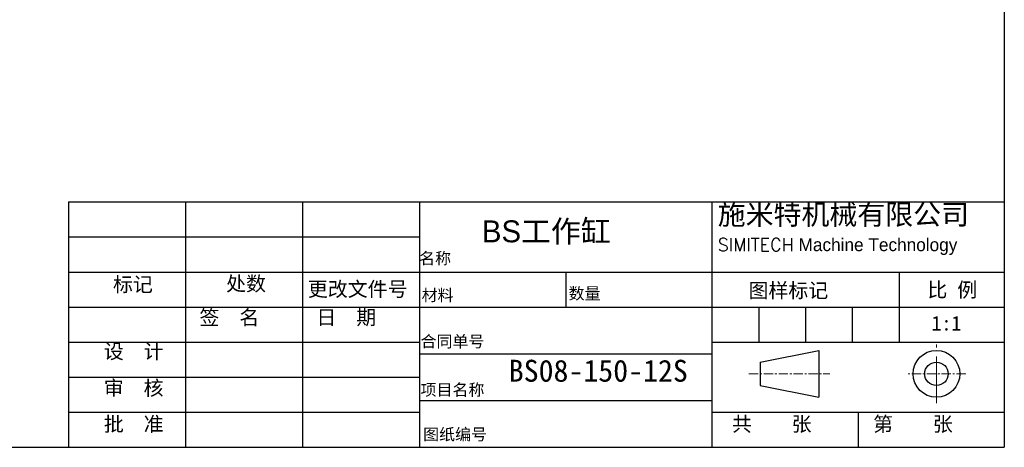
# Model space of a CAD drawing. Header units: millimetres. Extents: x 22960 to 25383, y 4541 to 5301.
# Tile 2 of 6: x 23407 to 24080, y 4541 to 4834. Entities that reach past the tile are written whole.
import ezdxf

# ---------------------------------------------------------------- set-up
doc = ezdxf.new("R2010")
doc.units = ezdxf.units.MM
doc.header["$MEASUREMENT"] = 0
doc.linetypes.add('CENTER', pattern=[50.8, 31.75, -6.35, 6.35, -6.35])
for name, color, linetype, lineweight in [('图层1', 7, 'Continuous', 25), ('图层2', 3, 'CENTER', 13), ('图层3', 2, 'Continuous', 13), ('图层4', 1, 'Continuous', 30)]:
    doc.layers.add(name, color=color, linetype=linetype, lineweight=lineweight)

msp = doc.modelspace()

# ---------------------------------------------------------------- linework, layer by layer
at = {"layer": '图层1'}
for p, q in [((23520.233, 4709.228), (23520.233, 4541.228)), ((23600.233, 4709.228), (23600.233, 4541.228)), ((23680.233, 4709.228), (23680.233, 4541.228)), ((23880.233, 4709.228), (23880.233, 4541.228)), ((23440.233, 4685.228), (23680.233, 4685.228)), ((23440.233, 4661.228), (24080.233, 4661.228)), ((23780.233, 4661.228), (23780.233, 4637.228)), ((24008.233, 4661.228), (24008.233, 4613.228)), ((23440.233, 4637.228), (24080.233, 4637.228)), ((23912.233, 4637.228), (23912.233, 4613.228)), ((23944.233, 4637.228), (23944.233, 4613.228)), ((23976.233, 4637.228), (23976.233, 4613.228)), ((23440.233, 4613.228), (23680.233, 4613.228)), ((23880.233, 4613.228), (24080.233, 4613.228)), ((23913.311, 4599.533), (23953.311, 4607.533)), ((23953.311, 4607.533), (23953.311, 4575.533)), ((23680.233, 4605.228), (23880.233, 4605.228)), ((23913.311, 4599.533), (23913.311, 4583.533)), ((23440.233, 4589.228), (23680.233, 4589.228)), ((23913.311, 4583.533), (23953.311, 4575.533)), ((23680.233, 4573.228), (23880.233, 4573.228)), ((23440.233, 4565.228), (23680.233, 4565.228)), ((23880.233, 4565.228), (24080.233, 4565.228)), ((23980.233, 4565.228), (23980.233, 4541.228))]:
    msp.add_line(p, q, dxfattribs=at)
for radius in [16, 8]:
    msp.add_circle((24033.814, 4591.533), radius, dxfattribs=at)
at = {"layer": '图层2'}
msp.add_line((24033.814, 4571.533), (24033.814, 4611.533), dxfattribs=at)
at = {"layer": '图层2', "ltscale": 0.2}
for p, q in [((23905.61, 4591.533), (23960.925, 4591.533)), ((24053.814, 4591.533), (24013.814, 4591.533))]:
    msp.add_line(p, q, dxfattribs=at)
at = {"layer": '图层4'}
for p, q in [((24080.233, 5301.228), (24080.233, 4541.228)), ((23440.233, 4709.228), (24080.233, 4709.228)), ((23440.233, 4709.228), (23440.233, 4541.228)), ((22960.233, 4541.228), (24080.233, 4541.228)), ((23320.233, 4541.228), (24080.233, 4541.228))]:
    msp.add_line(p, q, dxfattribs=at)

# ---------------------------------------------------------------- texts
at = {"layer": '图层3', "attachment_point": 1}
for s, insert, char_height, width in [('{\\fLiSu|b0|i0|c134|p49;施米特机械有限公司\\P\\Ftxt.shx|c0;\\H0.6286x;SIMITECH\\fLiSu|b0|i0|c134|p49; Machine Technology}', (23884.206, 4707.643), 14, 207.93344), ('{\\f宋体|b0|i0|c134|p54;BS08-150-12S}', (23741.317, 4601.133), 15, 109.30963)]:
    msp.add_mtext(s, dxfattribs=dict(at, insert=insert, char_height=char_height, width=width))
for s, insert, char_height in [('{\\f隶书|b0|i0|c134|p49;\\C2;BS工作缸}', (23722.954, 4696.557), 15), ('{\\f宋体|b0|i0|c134|p54;名称}', (23680.017, 4674.59), 8), ('{\\f宋体|b0|i0|c134|p54;标记}', (23470.615, 4657.76), 10), ('{\\f宋体|b0|i0|c134|p54;处数}', (23548.02, 4658.276), 10), ('{\\f宋体|b0|i0|c134|p54;更改文件号}', (23603.897, 4654.54), 10), ('{\\f宋体|b0|i0|c134|p54;图样标记}', (23905.272, 4653.588), 10), ('{\\f宋体|b0|i0|c134|p54;比 例}', (24027.651, 4654.047), 10), ('{\\f宋体|b0|i0|c134|p54;材料}', (23681.706, 4649.423), 8), ('{\\fSimSun|b0|i0|c134|p54;数量}', (23782.269, 4650.547), 8), ('{\\f宋体|b0|i0|c134|p54;签  名}', (23529.758, 4635.078), 10), ('{\\f宋体|b0|i0|c134|p54;日  期}', (23609.758, 4635.189), 10), ('{\\f宋体|b0|i0|c134|p54;1:1}', (24030.452, 4631.164), 10), ('{\\f宋体|b0|i0|c134|p54;设  计}', (23464.356, 4611.919), 10), ('{\\fSimSun|b0|i0|c134|p54;合同单号}', (23680.977, 4617.729), 8), ('{\\f宋体|b0|i0|c134|p54;审  核}', (23464.356, 4586.862), 10), ('{\\fSimSun|b0|i0|c134|p54;项目名称}', (23680.977, 4584.62), 8), ('{\\fSimSun|b0|i0|c134|p54;批  准}', (23464.356, 4562.177), 10), ('{\\f宋体|b0|i0|c134|p54;共    张}', (23893.935, 4562.184), 10), ('{\\f宋体|b0|i0|c134|p54;第    张}', (23990.487, 4562.184), 10), ('{\\fSimSun|b0|i0|c134|p54;图纸编号}', (23682.743, 4554.089), 8)]:
    msp.add_mtext(s, dxfattribs=dict(at, insert=insert, char_height=char_height))

doc.saveas('drawing.dxf')
